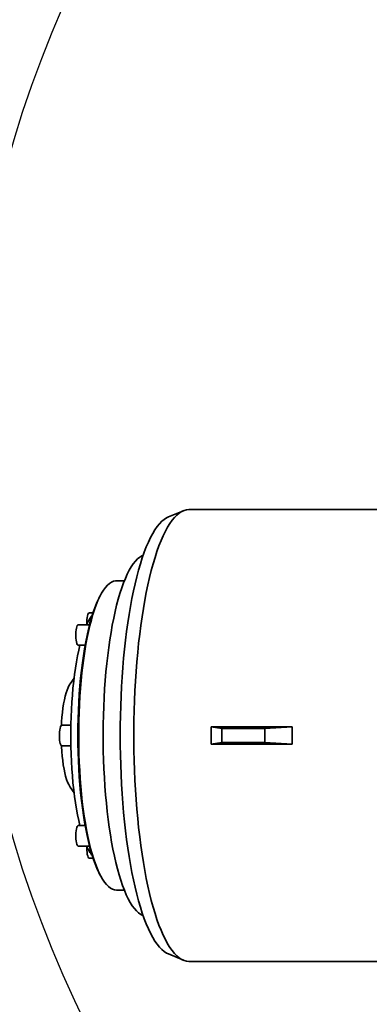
# Model space of a CAD drawing. Header units: millimetres. Extents: x 0 to 11920, y 0 to 8400.
# Tile 28 of 46: x 7771 to 8048, y 4726 to 5506. Entities that reach past the tile are written whole.
import ezdxf

# ---------------------------------------------------------------- set-up
doc = ezdxf.new("R2010")
doc.units = ezdxf.units.MM
doc.header["$LTSCALE"] = 20
doc.layers.add('THICK_LINE', color=7, linetype='Continuous')
doc.styles.add('SLDTEXTSTYLE0', font='TXT', dxfattribs={"width": 0.605})
doc.dimstyles.new('SLDDIMSTYLE0', dxfattribs={"dimtxt": 70, "dimasz": 70, "dimexe": 0, "dimexo": 0.0625, "dimgap": 17.5, "dimtad": 1, "dimdec": 4, "dimlfac": 20, "dimzin": 12, "dimdsep": 46, "dimtxsty": 'SLDTEXTSTYLE0', "dimsah": 1, "dimcen": 0.09, "dimadec": 1, "dimazin": 3, "dimtfac": 1, "dimtofl": 0, "dimtmove": 0, "dimatfit": 3, "dimfxl": 1, "dimfrac": 2, "dimtolj": 1, "dimtzin": 12, "dimarcsym": 0})

# ---------------------------------------------------------------- blocks, each defined once
blk = doc.blocks.new('_D')
at = {"layer": 'THICK_LINE'}
for p, q in [((6065.91, 5593.91), (5923.95, 5618.94)), ((10553.28, 5132.52), (11483.7, 5132.52))]:
    blk.add_line(p, q, dxfattribs=at)
blk.add_arc((8682.55, 5132.52), 2771.15, 360, 170, dxfattribs=at)
for points in [[(5953.49, 5613.73), (5976.34, 5680.65), (5956.69, 5684.37)], [(11453.7, 5132.52), (11462.82, 5202.64), (11442.82, 5202.39)]]:
    blk.add_solid(points, dxfattribs=at)
at = {"layer": 'THICK_LINE', "insert": (8832.85, 7991.69), "char_height": 70, "attachment_point": 1, "rotation": 355, "style": 'SLDTEXTSTYLE0'}
blk.add_mtext('170°', dxfattribs=at)
blk = doc.blocks.new('_D_1')
at = {"layer": 'THICK_LINE'}
for p, q in [((10553.28, 5132.52), (11483.72, 5132.52)), ((6065.91, 4671.14), (5923.93, 4646.11))]:
    blk.add_line(p, q, dxfattribs=at)
blk.add_arc((8682.55, 5132.52), 2771.17, 190, 360, dxfattribs=at)
for points in [[(11453.72, 5132.52), (11442.84, 5062.66), (11462.84, 5062.4)], [(5953.47, 4651.31), (5956.67, 4580.68), (5976.32, 4584.4)]]:
    blk.add_solid(points, dxfattribs=at)
at = {"layer": 'THICK_LINE', "insert": (8817.13, 2453.12), "char_height": 70, "attachment_point": 1, "rotation": 5, "style": 'SLDTEXTSTYLE0'}
blk.add_mtext('170°', dxfattribs=at)

msp = doc.modelspace()

# ---------------------------------------------------------------- linework, layer by layer
at = {"color": 7, "linetype": 'Continuous', "lineweight": 35}
for p, q in [((8088.2991605, 5117.5242098), (7905.4576833, 5117.5242098)), ((7901.0323058, 5116.6000697), (7889.1533273, 5111.6258837)), ((7869.2228597, 5081.2887499), (7868.9183742, 5081.1612501)), ((7854.3129762, 5061.0242098), (7848.0130101, 5061.0242098)), ((7835.0297293, 5048.8235056), (7834.121789, 5047.0227008)), ((7829.5211533, 5035.6592098), (7826.5257771, 5035.6592098)), ((7826.757487, 5026.2087227), (7817.8150464, 5026.2087227)), ((7817.8150464, 5009.9387227), (7823.2485163, 5009.9387227)), ((7814.5216455, 4983.9494904), (7811.3955601, 4979.4560367)), ((7811.9439046, 4946.6592098), (7804.8441845, 4946.6592098)), ((7931.5210039, 4944.0405009), (7922.937196, 4945.4625609)), ((7987.2710129, 4945.4625609), (7922.937196, 4945.4625609)), ((7965.4665387, 4944.0405009), (7931.5210039, 4944.0405009)), ((7931.5210039, 4933.0079187), (7931.5210039, 4944.0405009)), ((7987.2710129, 4945.4625609), (7965.4665387, 4944.0405009)), ((7965.4665387, 4933.0079187), (7965.4665387, 4944.0405009)), ((7804.8441845, 4930.3892098), (7811.9439046, 4930.3892098)), ((7931.5210039, 4933.0079187), (7922.937196, 4931.5858587)), ((7987.2710129, 4931.5858587), (7922.937196, 4931.5858587)), ((7965.4665387, 4933.0079187), (7931.5210039, 4933.0079187)), ((7987.2710129, 4931.5858587), (7965.4665387, 4933.0079187)), ((7811.3955601, 4897.5923828), (7814.5216455, 4893.0989292)), ((7823.2485163, 4867.1096969), (7817.8150464, 4867.1096969)), ((7817.8150464, 4850.8396969), (7826.757487, 4850.8396969)), ((7826.5257771, 4841.3892098), (7829.5211533, 4841.3892098)), ((7834.121789, 4830.0257188), (7835.0297293, 4828.2249139)), ((7848.0130101, 4816.0242098), (7854.3129762, 4816.0242098)), ((7868.9183742, 4795.8871695), (7869.2228597, 4795.7596697)), ((7889.1533273, 4765.4225359), (7901.0323058, 4760.4483499)), ((7905.4576833, 4759.5242098), (8088.3002617, 4759.5242098))]:
    msp.add_line(p, q, dxfattribs=at)
at = {"color": 7, "linetype": 'Continuous', "lineweight": 35, "flags": 128}
for points in [[(7905.4576833, 4759.5242098), (7903.5288087, 4759.6994102), (7901.6037099, 4760.2246686), (7899.6861554, 4761.0989568), (7897.779899, 4762.3205631), (7895.8886722, 4763.8870964), (7894.0161772, 4765.7954901), (7892.1660795, 4768.0420083), (7890.3420008, 4770.6222535), (7888.5475116, 4773.5311746), (7886.786125, 4776.7630773), (7885.0612888, 4780.311635), (7883.3763795, 4784.1699013), (7881.7346954, 4788.3303234), (7880.1394501, 4792.7847571), (7878.5937665, 4797.5244826), (7877.1006702, 4802.5402217), (7875.6630842, 4807.8221558), (7874.2838224, 4813.3599453), (7872.965585, 4819.1427498), (7871.7109524, 4825.159249), (7870.5223806, 4831.3976656), (7869.4021962, 4837.8457873), (7868.3525922, 4844.4909918), (7867.3756232, 4851.3202707), (7866.4732015, 4858.3202555), (7865.6470939, 4865.4772432), (7864.8989173, 4872.7772238), (7864.2301364, 4880.2059072), (7863.6420603, 4887.7487515), (7863.1358404, 4895.3909911), (7862.7124674, 4903.1176659), (7862.3727701, 4910.9136508), (7862.1174137, 4918.7636846), (7861.9468978, 4926.6524006), (7861.8615563, 4934.5643562), (7861.8615563, 4942.4840634), (7861.9468978, 4950.396019), (7862.1174137, 4958.284735), (7862.3727701, 4966.1347688), (7862.7124674, 4973.9307537), (7863.1358404, 4981.6574285), (7863.6420603, 4989.2996681), (7864.2301364, 4996.8425124), (7864.8989173, 5004.2711958), (7865.6470939, 5011.5711764), (7866.4732015, 5018.7281641), (7867.3756232, 5025.7281489), (7868.3525922, 5032.5574278), (7869.4021962, 5039.2026323), (7870.5223806, 5045.650754), (7871.7109524, 5051.8891705), (7872.965585, 5057.9056698), (7874.2838224, 5063.6884743), (7875.6630842, 5069.2262638), (7877.1006702, 5074.5081979), (7878.5937665, 5079.523937), (7880.1394501, 5084.2636625), (7881.7346954, 5088.7180962), (7883.3763795, 5092.8785183), (7885.0612888, 5096.7367846), (7886.786125, 5100.2853423), (7888.5475116, 5103.517245), (7890.3420008, 5106.4261661), (7892.1660795, 5109.0064113), (7894.0161772, 5111.2529295), (7895.8886722, 5113.1613231), (7897.779899, 5114.7278564), (7899.6861554, 5115.9494628), (7901.6037099, 5116.8237509), (7903.5288087, 5117.3490093), (7905.4576833, 5117.5242098)], [(7889.1533273, 4765.4225359), (7887.765113, 4766.0989512), (7885.8862906, 4767.3204614), (7884.0227108, 4768.8867531), (7882.1781265, 4770.794672), (7880.3562525, 4773.040376), (7878.5607578, 4775.6193423), (7876.7952583, 4778.5263774), (7875.0633096, 4781.7556268), (7873.3683994, 4785.3005873), (7871.7139411, 4789.1541197), (7870.1032666, 4793.3084636), (7868.5396196, 4797.7552528), (7867.0261491, 4802.4855318), (7865.5659029, 4807.4897747), (7864.1618218, 4812.7579035), (7862.8167334, 4818.2793089), (7861.5333467, 4824.0428715), (7860.3142461, 4830.0369843), (7859.1618867, 4836.2495759), (7858.0785893, 4842.668135), (7857.0665354, 4849.2797355), (7856.1277633, 4856.0710625), (7855.2641634, 4863.0284392), (7854.477475, 4870.1378543), (7853.7692823, 4877.3849904), (7853.1410115, 4884.7552528), (7852.593928, 4892.2337987), (7852.1291333, 4899.8055673), (7851.7475637, 4907.4553101), (7851.4499875, 4915.1676215), (7851.2370039, 4922.92697), (7851.109042, 4930.7177293), (7851.0663593, 4938.5242098), (7851.109042, 4946.3306903), (7851.2370039, 4954.1214495), (7851.4499875, 4961.880798), (7851.7475637, 4969.5931095), (7852.1291333, 4977.2428523), (7852.593928, 4984.8146209), (7853.1410115, 4992.2931668), (7853.7692823, 4999.6634292), (7854.477475, 5006.9105653), (7855.2641634, 5014.0199804), (7856.1277633, 5020.9773571), (7857.0665354, 5027.7686841), (7858.0785893, 5034.3802846), (7859.1618867, 5040.7988437), (7860.3142461, 5047.0114353), (7861.5333467, 5053.0055481), (7862.8167334, 5058.7691107), (7864.1618218, 5064.2905161), (7865.5659029, 5069.5586449), (7867.0261491, 5074.5628877), (7868.5396196, 5079.2931668), (7870.1032666, 5083.7399559), (7871.7139411, 5087.8942999), (7873.3683994, 5091.7478323), (7875.0633096, 5095.2927928), (7876.7952583, 5098.5220422), (7878.5607578, 5101.4290773), (7880.3562525, 5104.0080436), (7882.1781265, 5106.2537476), (7884.0227108, 5108.1616665), (7885.8862906, 5109.7279582), (7887.765113, 5110.9494683), (7889.1533273, 5111.6258837)], [(7868.9183742, 4795.8871695), (7867.2979058, 4796.7232743), (7865.5958664, 4797.9453099), (7863.9106322, 4799.5113656), (7862.2463272, 4801.4176091), (7860.6070243, 4803.6593754), (7858.9967351, 4806.2311785), (7857.4194002, 4809.1267249), (7855.8788797, 4812.3389286), (7854.3789434, 4815.8599288), (7852.923262, 4819.6811091), (7851.5153978, 4823.7931183), (7850.158796, 4828.1858938), (7848.8567765, 4832.8486856), (7847.6125255, 4837.7700831), (7846.4290879, 4842.9380429), (7845.3093598, 4848.339918), (7844.2560814, 4853.9624892), (7843.2718301, 4859.7919971), (7842.3590147, 4865.8141759), (7841.5198689, 4872.0142883), (7840.7564463, 4878.3771617), (7840.0706151, 4884.887225), (7839.4640536, 4891.5285469), (7838.9382463, 4898.2848752), (7838.4944797, 4905.1396758), (7838.13384, 4912.076174), (7837.8572096, 4919.0773949), (7837.6652655, 4926.1262055), (7837.5584775, 4933.205356), (7837.5371068, 4940.2975227), (7837.6012058, 4947.3853498), (7837.7506175, 4954.4514922), (7837.9849765, 4961.4786579), (7838.303709, 4968.4496502), (7838.7060353, 4975.3474099), (7839.1909706, 4982.1550571), (7839.7573283, 4988.8559323), (7840.4037224, 4995.4336373), (7841.1285711, 5001.8720754), (7841.9301005, 5008.1554907), (7842.8063491, 5014.2685065), (7843.7551728, 5020.1961634), (7844.7742494, 5025.9239553), (7845.8610852, 5031.4378654), (7847.0130204, 5036.7244002), (7848.2272362, 5041.7706227), (7849.5007611, 5046.564184), (7850.8304786, 5051.0933533), (7852.2131346, 5055.347047), (7853.6453456, 5059.3148557), (7855.1236067, 5062.9870694), (7856.6443003, 5066.3547017), (7858.2037051, 5069.4095113), (7859.7980049, 5072.1440226), (7861.4232982, 5074.5515439), (7863.0756077, 5076.6261835), (7864.7508898, 5078.3628644), (7866.4450449, 5079.7573368), (7868.1539271, 5080.8061879), (7868.9183742, 5081.1612501)], [(7848.0130101, 5061.0242098), (7847.2117951, 5060.9800519), (7845.6116752, 5060.62698), (7844.0184789, 5059.9218543), (7842.4367999, 5058.8667076), (7840.8711985, 5057.4645824), (7839.3261889, 5055.7195213), (7837.8062256, 5053.6365558), (7836.3156911, 5051.2216916), (7834.858883, 5048.4818914), (7833.4400017, 5045.4250548), (7832.0631381, 5042.0599953), (7830.7322621, 5038.3964153), (7829.451211, 5034.4448779), (7828.2236784, 5030.2167764), (7827.0532035, 5025.7243015), (7825.9431612, 5020.9804062), (7824.896752, 5015.9987683), (7823.9169929, 5010.7937512), (7823.0067089, 5005.3803623), (7822.1685245, 4999.7742098), (7821.4048564, 4993.9914577), (7820.7179066, 4988.0487791), (7820.1096556, 4981.9633085), (7819.5818572, 4975.7525916), (7819.1360332, 4969.4345357), (7818.773469, 4963.0273573), (7818.4952099, 4956.54953), (7818.3020583, 4950.019731), (7818.1945711, 4943.4567875), (7818.1730581, 4936.879622), (7818.2375815, 4930.3071984), (7818.3879551, 4923.7584665), (7818.6237454, 4917.252308), (7818.9442726, 4910.807482), (7819.3486125, 4904.4425705), (7819.8355992, 4898.1759251), (7820.4038288, 4892.0256143), (7821.0516627, 4886.009371), (7821.7772332, 4880.1445416), (7822.5784482, 4874.4480359), (7823.4529977, 4868.9362783), (7824.39836, 4863.6251608), (7825.4118095, 4858.5299966), (7826.490424, 4853.6654765), (7827.6310938, 4849.045626), (7828.8305299, 4844.6837655), (7830.0852741, 4840.5924713), (7831.3917086, 4836.7835396), (7832.7460666, 4833.2679526), (7834.1444431, 4830.0558467), (7835.5828063, 4827.1564831), (7837.057009, 4824.5782215), (7838.5628007, 4822.3284957), (7840.0958398, 4820.4137922), (7841.6517061, 4818.8396316), (7843.2259138, 4817.6105526), (7844.8139238, 4816.730099), (7846.4111577, 4816.2008094), (7848.0130101, 4816.0242098)], [(7826.5257771, 5035.6592098), (7826.1780068, 5035.5329754), (7825.7799619, 5035.0611603), (7825.4145126, 5034.2599444), (7825.0976309, 5033.1643445), (7824.8431661, 5031.8222436), (7824.6622395, 5030.2922981), (7824.5627584, 5028.6413738), (7824.5490706, 5026.9416241), (7824.5655138, 5026.3282976)], [(7817.8150464, 5009.9387227), (7817.4030081, 5010.1164919), (7817.0089778, 5010.6420304), (7816.6501765, 5011.4923694), (7816.3422857, 5012.6303452), (7816.0987616, 5014.0062227), (7815.9302474, 5015.5598694), (7815.8441079, 5017.2233836), (7815.8441079, 5018.9240617), (7815.9302474, 5020.5875759), (7816.0987616, 5022.1412227), (7816.3422857, 5023.5171002), (7816.6501765, 5024.6550759), (7817.0089778, 5025.505415), (7817.4030081, 5026.0309534), (7817.8150464, 5026.2087227), (7817.8150464, 5026.2087227)], [(7825.8742375, 4854.4047408), (7824.7757406, 4859.2925749), (7823.7446056, 4864.4217211), (7822.7839727, 4869.7765578), (7821.8967679, 4875.3407758), (7821.0856933, 4881.0974287), (7820.353219, 4887.0289835), (7819.7015759, 4893.1173749), (7819.1327488, 4899.3440598), (7818.6484701, 4905.6900738), (7818.2502147, 4912.1360891), (7817.9391955, 4918.6624735), (7817.7163599, 4925.2493498), (7817.5823864, 4931.8766567), (7817.5376832, 4938.5242098), (7817.5823864, 4945.1717629), (7817.7163599, 4951.7990698), (7817.9391955, 4958.3859461), (7818.2502147, 4964.9123305), (7818.6484701, 4971.3583458), (7819.1327488, 4977.7043598), (7819.7015759, 4983.9310447), (7820.353219, 4990.0194361), (7821.0856933, 4995.9509909), (7821.8967679, 5001.7076438), (7822.7839727, 5007.2718618), (7823.7446056, 5012.6266985), (7824.7757406, 5017.7558446), (7825.8742375, 5022.6436788)], [(7819.1716201, 4867.1096969), (7818.2498939, 4871.0259096), (7817.3073395, 4875.5154254), (7816.4312322, 4880.2262619), (7815.6246496, 4885.141872), (7814.8904246, 4890.2449895), (7814.2311364, 4895.5176896), (7813.6491007, 4900.9414516), (7813.1463619, 4906.4972244), (7812.7246859, 4912.1654932), (7812.3855539, 4917.9263479), (7812.130157, 4923.7595534), (7811.9593924, 4929.6446203), (7811.8738599, 4935.560877), (7811.8738599, 4941.4875426), (7811.9593924, 4947.4037993), (7812.130157, 4953.2888662), (7812.3855539, 4959.1220717), (7812.7246859, 4964.8829264), (7813.1463619, 4970.5511952), (7813.6491007, 4976.106968), (7814.2311364, 4981.53073), (7814.8904246, 4986.8034301), (7815.6246496, 4991.9065476), (7816.4312322, 4996.8221577), (7817.3073395, 5001.5329942), (7818.2498939, 5006.0225099), (7819.1716201, 5009.9387227)], [(7804.5040462, 4946.5384964), (7804.6516223, 4949.2713387), (7804.932111, 4953.0475402), (7805.2950915, 4956.7033968), (7805.7375562, 4960.208615), (7806.2558387, 4963.5341493), (7806.8456442, 4966.6524435), (7807.5020854, 4969.5376582), (7808.219723, 4972.1658857), (7808.9926102, 4974.5153477), (7809.8143428, 4976.5665758), (7810.6781116, 4978.3025728), (7811.3955601, 4979.4560367)], [(7804.8441845, 4946.6592098), (7804.4964142, 4946.5329754), (7804.0983693, 4946.0611603), (7803.73292, 4945.2599444), (7803.4160384, 4944.1643445), (7803.1615735, 4942.8222436), (7802.9806469, 4941.2922981), (7802.8811658, 4939.6413738), (7802.867478, 4937.9416241), (7802.9401818, 4936.2673362), (7803.0960996, 4934.6916845), (7803.3284172, 4933.2835325)], [(7803.3284172, 4933.2835325), (7803.626981, 4932.1044233), (7803.9787425, 4931.2058895), (7804.3683279, 4930.6272015), (7804.7787106, 4930.3936506), (7804.8441845, 4930.3892098)], [(7811.3955601, 4897.5923828), (7811.1235348, 4898.0006606), (7810.2414125, 4899.5734796), (7809.3977876, 4901.4690566), (7808.5996505, 4903.6716843), (7807.853615, 4906.163111), (7807.1658629, 4908.9226919), (7806.542093, 4911.9275604), (7805.9874743, 4915.152817), (7805.5066024, 4918.5717364), (7805.103462, 4922.1559883), (7804.7813936, 4925.8758723), (7804.543066, 4929.7005645), (7804.5040462, 4930.5099232)], [(7817.8150464, 4850.8396969), (7817.4030081, 4851.0174662), (7817.0089778, 4851.5430046), (7816.6501765, 4852.3933437), (7816.3422857, 4853.5313194), (7816.0987616, 4854.9071969), (7815.9302474, 4856.4608437), (7815.8441079, 4858.1243579), (7815.8441079, 4859.825036), (7815.9302474, 4861.4885502), (7816.0987616, 4863.0421969), (7816.3422857, 4864.4180744), (7816.6501765, 4865.5560502), (7817.0089778, 4866.4063892), (7817.4030081, 4866.9319276), (7817.8150464, 4867.1096969), (7817.8150464, 4867.1096969)], [(7825.0100098, 4844.2835325), (7825.3085736, 4843.1044233), (7825.6603351, 4842.2058895), (7826.0499205, 4841.6272015), (7826.4603032, 4841.3936506), (7826.5257771, 4841.3892098)]]:
    msp.add_lwpolyline(points, dxfattribs=at)
at = {"color": 7, "linetype": 'Continuous', "lineweight": 35}
for centre, radius, start, end in [((7932.8151404, 5000.2745817), 109.2051475, 154.6544703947, 167.019712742), ((7859.699807, 5011.2070539), 38.2520034, 143.4108049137, 156.9097895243), ((8011.3814718, 4978.5957818), 190.6650236, 165.9746157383, 166.6427260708), ((7838.4218219, 5020.7310701), 12.6925154, 161.2841361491, 171.33320566), ((8011.3814718, 4898.4526378), 190.6650235, 193.3572739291, 194.0253842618), ((7838.4218219, 4856.3173495), 12.6925154, 188.6667943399, 198.7158638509), ((7932.8151404, 4876.7738379), 109.2051475, 192.980287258, 205.3455296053), ((7859.699807, 4865.8413657), 38.2520034, 203.0902104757, 216.5891950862), ((7853.2492665, 4849.471343), 28.7118268, 177.2683516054, 190.4096900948)]:
    msp.add_arc(centre, radius, start, end, dxfattribs=at)
for centre, ratio, start_param, end_param in [((7866.3544071, 4938.5242098), 0.316342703, 4.6736175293, 4.7511604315), ((8131.0018562, 4938.5242098), 0.8035695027, 1.5320248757, 1.6095677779)]:
    msp.add_ellipse(centre, major_axis=(0, 179), ratio=ratio, start_param=start_param, end_param=end_param, dxfattribs=at)
for centre, major_axis in [((7951.9043589, 4944.7742098), (6.4999986, 0.0832019)), ((7951.9043589, 4932.2742098), (6.4999986, -0.0832019))]:
    msp.add_ellipse(centre, major_axis=major_axis, ratio=0.0508205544, dxfattribs=at)
at = {"layer": 'THICK_LINE'}
for radius in [2617, 957]:
    msp.add_arc((8682.5467826, 5132.5242098), radius, 189.9999999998, 169.9999999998, dxfattribs=at)

# ---------------------------------------------------------------- dimensions: what is measured, and where the dimension line sits
for base, line1, line2, picture, middle in [((8924.0687879, 7893.1333626), ((10513.2762268, 5132.5242098), (8682.5467826, 5132.5242098)), ((7740.085763, 5298.7055158), (6105.304893, 5586.9614908)), '_D', (8924.0687879, 7893.1333626)), ((8924.0704865, 2371.8956413), ((7740.085763, 4966.3429038), (6105.304893, 4678.0869289)), ((8682.5467826, 5132.5242098), (10513.2762268, 5132.5242098)), '_D_1', (8924.0704865, 2371.8956413))]:
    dim = msp.add_angular_dim_2l(base=base, line1=line1, line2=line2, dimstyle='SLDDIMSTYLE0', dxfattribs=at)
    dim.commit()
    dim.dimension.update_dxf_attribs({"geometry": picture, "text_midpoint": middle, "dimtype": 162})

doc.saveas('drawing.dxf')
